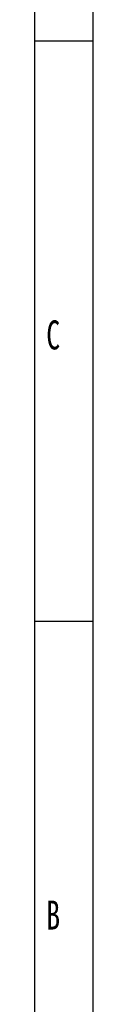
# Model space of a CAD drawing. Header units: millimetres. Extents: x -122 to 2817, y 13 to 2091.
# Tile 2 of 43: x -122 to -73, y 726 to 1565. Entities that reach past the tile are written whole.
import ezdxf

# ---------------------------------------------------------------- set-up
doc = ezdxf.new("R2010")
doc.units = ezdxf.units.MM
doc.styles.add('样式 1', font='SimSun.ttf', dxfattribs={"width": 0.7, "height": 2.5})

# ---------------------------------------------------------------- blocks, each defined once
blk = doc.blocks.new('图框')
at = {"lineweight": -3}
for p, q in [((0, 0), (0, 1603.15)), ((38.17, 38.17), (38.17, 1564.98)), ((38.17, 1183.28), (0, 1183.28)), ((38.17, 801.58), (0, 801.58))]:
    blk.add_line(p, q, dxfattribs=at)
at = {"lineweight": -3, "char_height": 19.0852, "width": 9.1894, "attachment_point": 1, "style": '样式 1'}
for s, insert in [('{\\fSimSun|b0|i0|c134|p2;C}', (7.45, 999.64)), ('{\\fSimSun|b0|i0|c134|p2;B}', (7.45, 617.94))]:
    blk.add_mtext(s, dxfattribs=dict(at, insert=insert))

msp = doc.modelspace()

# ---------------------------------------------------------------- block references
at = {"xscale": 1.296362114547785, "yscale": 1.296362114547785, "zscale": 1.296362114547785}
msp.add_blockref('图框', (-122.05, 13.008), dxfattribs=at)

doc.saveas('drawing.dxf')
